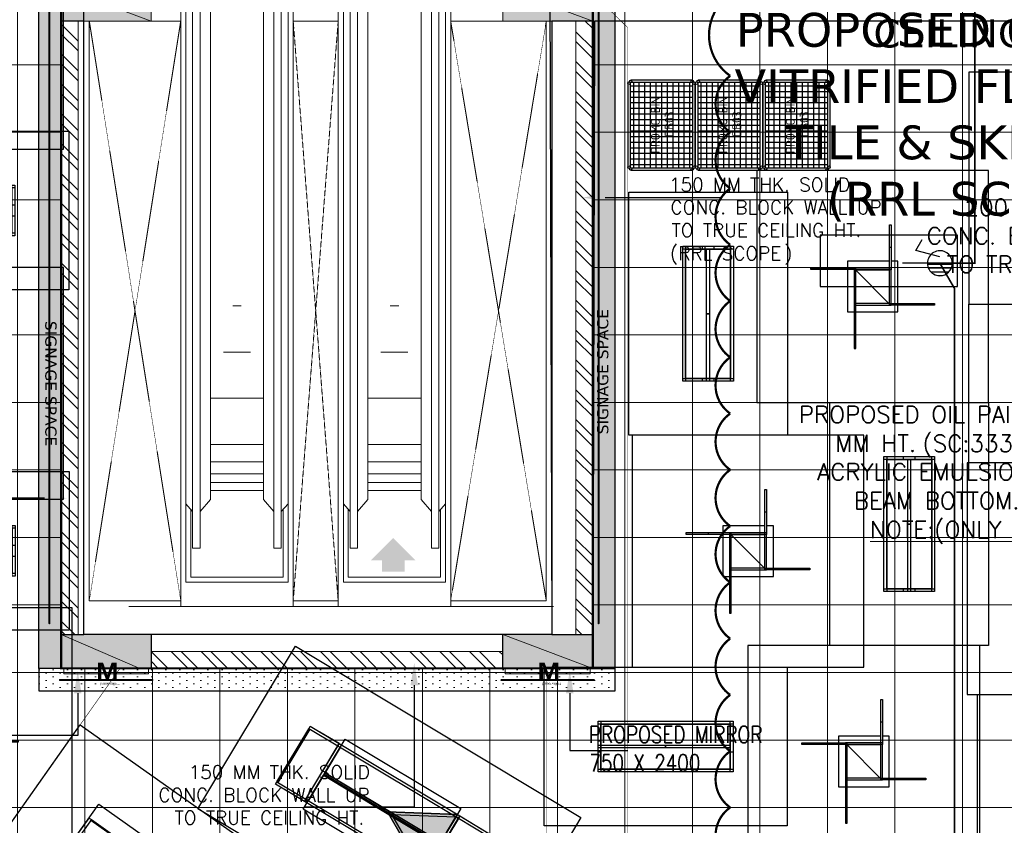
# Model space of a CAD drawing. Header units: millimetres. Extents: x 52937 to 262245, y 6619 to 63681.
# Tile 29 of 56: x 81905 to 90657, y 16546 to 23704. Entities that reach past the tile are written whole.
import ezdxf
from ezdxf.enums import TextEntityAlignment as Align

# ---------------------------------------------------------------- set-up
doc = ezdxf.new("R2010")
doc.units = ezdxf.units.MM
doc.linetypes.add('CONTINU', pattern=[0])
doc.linetypes.add('HIDDENX2', pattern=[0.75, 0.5, -0.25])
for name, color, linetype, lineweight in [('AL_F-SLAT-WALL', 8, 'Continuous', 15), ('COLUMN', 8, 'Continuous', 0), ('COUNTERS', 8, 'Continuous', 18), ('ESCALATOR', 8, 'Continuous', 5), ('FLOORING-WITH-HATCH', 8, 'Continuous', 20), ('GLASS', 8, 'Continuous', 25), ('HATCH', 8, 'Continuous', 5), ('SHAFTS', 8, 'HIDDENX2', 5), ('TEXT', 8, 'Continuous', 5), ('TROLLY-GUARD', 8, 'Continuous', 0), ('WALL-HATCH', 8, 'Continuous', 5), ('WALLS', 8, 'Continuous', 5)]:
    doc.layers.add(name, color=color, linetype=linetype, lineweight=lineweight)
for name, color, linetype in [('AREA', 8, 'Continuous'), ('ARROWS', 6, 'Continuous'), ('CLOUD-REVISIONS', 8, 'Continuous'), ('E-P D B -01', 211, 'Continuous'), ('E-U D B-01', 211, 'Continuous'), ('E-UPS-POINT', 4, 'Continuous'), ('F-PROMOBINS', 211, 'Continuous'), ('LEGEND-TABLE', 8, 'Continuous'), ('PORTAL', 8, 'Continuous'), ('RTL-FLOOR-FIXTURE', 8, 'Continuous')]:
    doc.layers.add(name, color=color, linetype=linetype)
doc.styles.add('A', font='arial.ttf', dxfattribs={"height": 15})
doc.styles.add('ARIAL', font='romans.shx', dxfattribs={"width": 0.8})
doc.styles.add('FIXTXT', font='iso.shx')
doc.styles.add('VERDANA', font='verdana.ttf')
pattern_1 = [(270, (-10519421.813, -1781447.46), (62.5, -31.25), [0, -62.5])]
pattern_2 = [(315, (-10519421.81, -1781447.46), (132.5825215, 132.5825215), []), (315, (-10519421.81, -1781535.85), (132.5825215, 132.5825215), [])]

# ---------------------------------------------------------------- blocks, each defined once
blk = doc.blocks.new('TROLLY')
at = {"layer": 'TROLLY-GUARD', "ltscale": 15}
for p, q in [((47.6, 4.4), (47.7, 826.8)), ((47.6, 4.4), (47.7, 826.8)), ((56.5, 826.7), (56.4, 4.4))]:
    blk.add_line(p, q, dxfattribs=at)
at = {"layer": 'TROLLY-GUARD'}
blk.add_lwpolyline([(156.4, 792.9), (156.4, 38.1), (106.4, 38.1), (106.4, 792.9)], close=True, dxfattribs=at)
at = {"layer": 'TROLLY-GUARD', "ltscale": 15}
for centre, start, end in [((52.1, 826.7), 359.55566, 179.55566), ((52, 4.4), 179.55566, 359.55566)]:
    blk.add_arc(centre, 4.4, start, end, dxfattribs=at)
at = {"layer": 'TEXT', "ltscale": 15, "insert": (20.8, 380.8), "char_height": 20, "width": 1964.729, "attachment_point": 5, "rotation": 90, "style": 'A'}
blk.add_mtext('Trolley Guard ', dxfattribs=at)
at = {"layer": 'TEXT', "insert": (131.5, 405.5), "char_height": 150, "attachment_point": 5, "rotation": 270, "style": 'A'}
blk.add_mtext_dynamic_manual_height_columns('\\pxt61;{\\fArial Black|b0|i0|c0|p34;M}', width=12100.678, gutter_width=1000, heights=[0], dxfattribs=at)
blk = doc.blocks.new('LIFT')
at = {"layer": 'ESCALATOR'}
for p, q in [((-73.67, -664.05), (-73.67, 405.95)), ((26.33, -664.05), (26.33, 405.95)), ((-63.1, -612.21), (-63.1, 354.11)), ((-56.52, -612.21), (-56.52, 354.11)), ((9.18, -612.21), (9.18, 354.11)), ((15.77, -612.21), (15.77, 354.11)), ((-69.04, -642.45), (-69.04, 314.15)), ((-47.34, -569.01), (-47.34, 310.91)), ((0, -569.01), (0, 310.91)), ((21.71, -642.45), (21.71, 314.15)), ((-27.46, -397), (-23.67, -397)), ((-19.88, -397), (-23.67, -397)), ((-35.67, -438.04), (-23.67, -438.04)), ((-11.67, -438.04), (-23.67, -438.04)), ((-47.34, -479.08), (-23.67, -479.08)), ((0, -479.08), (-23.67, -479.08)), ((-47.34, -520.12), (-23.67, -520.12)), ((0, -520.12), (-23.67, -520.12)), ((-47.34, -535.53), (-23.67, -535.53)), ((0, -535.53), (-23.67, -535.53)), ((-47.34, -546.33), (-23.67, -546.33)), ((0, -546.33), (-23.67, -546.33)), ((-47.34, -553.89), (-23.67, -553.89)), ((0, -553.89), (-23.67, -553.89)), ((-23.67, -561.16), (-47.34, -561.16)), ((-23.67, -561.16), (0, -561.16)), ((-63.1, -579.81), (-69.04, -572.82)), ((-56.52, -579.81), (-47.34, -569.01)), ((9.18, -579.81), (0, -569.01)), ((15.77, -579.81), (21.71, -572.82)), ((-64.72, -638.13), (-64.72, -577.9)), ((17.39, -638.13), (17.39, -577.9)), ((-63.1, -612.21), (-56.52, -612.21)), ((15.77, -612.21), (9.18, -612.21)), ((-64.72, -638.13), (-23.67, -638.13)), ((17.39, -638.13), (-23.67, -638.13)), ((-23.67, -642.45), (-69.04, -642.45)), ((-23.67, -642.45), (21.71, -642.45)), ((-73.67, -664.05), (-23.67, -664.05)), ((26.33, -664.05), (-23.67, -664.05))]:
    blk.add_line(p, q, dxfattribs=at)
blk = doc.blocks.new('PROMO-BIN-DB03')
at = {"layer": 'F-PROMOBINS'}
for points in [[(-400, 273.4), (-400, -273.4)], [(373.4, 300), (-373.4, 300)], [(-350, 278), (-350, -278)], [(-300, 278), (-300, -278)], [(-250, 278), (-250, -278)], [(-200, 278), (-200, -278)], [(-150, 278), (-150, -278)], [(-100, 278), (-100, -278)], [(-50, 278), (-50, -278)], [(0, 278), (0, -278)], [(50, 278), (50, -278)], [(100, 278), (100, -278)], [(150, 278), (150, -278)], [(200, 278), (200, -278)], [(250, 278), (250, -278)], [(300, 278), (300, -278)], [(350, 278), (350, -278)], [(400, -273.4), (400, 273.4)], [(378, 250), (-378, 250)], [(378, 200), (-378, 200)], [(378, 150), (-378, 150)], [(378, 100), (-378, 100)], [(378, 50), (-378, 50)], [(378, 0), (-378, 0)], [(378, -50), (-378, -50)], [(378, -100), (-378, -100)], [(378, -150), (-378, -150)], [(378, -200), (-378, -200)], [(378, -250), (-378, -250)], [(-373.4, -300), (373.4, -300)]]:
    blk.add_lwpolyline(points, dxfattribs=at)
blk.add_lwpolyline([(-378, -278), (378, -278), (378, 278), (-378, 278)], close=True, dxfattribs=at)
for centre in [(-389, 273.4), (-373.4, 289), (373.4, 289), (389, 273.4), (-389, -273.4), (389, -273.4), (-373.4, -289), (373.4, -289)]:
    blk.add_circle(centre, 11, dxfattribs=at)
at = {"layer": 'F-PROMOBINS', "style": 'FIXTXT'}
blk.add_text('PROMO BIN', height=80, dxfattribs=at).set_placement((0, 54.5), align=Align.MIDDLE_CENTER)
blk.add_attdef('BIN', text='', height=80, dxfattribs=at).set_placement((9.3, -69.1), align=Align.MIDDLE_CENTER)
blk = doc.blocks.new('RTL-HG')
blk.add_hatch(color=256).paths.add_polyline_path([(0, 20.5), (300, -525), (-300, -525)])
for p, q in [((-300, 700), (-300, 900)), ((300, 700), (300, 900)), ((0, 675), (0, -525)), ((-275, -525), (-300, -525)), ((275, -525), (300, -525))]:
    blk.add_line(p, q)
for points in [[(-300, 700), (-300, 1000), (-275, 1000), (-275, 700)], [(-275, 990), (-275, 1000), (275, 1000), (275, 990)], [(275, 700), (275, 1000), (300, 1000), (300, 700)], [(-362.5, -525), (-362.5, 675), (-12.5, 675), (-12.5, -525)], [(-300, -550), (-300, 700), (300, 700), (300, -550)], [(-300, -550), (-300, 700), (-275, 700), (-275, -550)], [(-275, 675), (-275, 700), (275, 700), (275, 675)], [(-12.5, 635), (-12.5, 675), (12.5, 675), (12.5, 635)], [(-12.5, 75), (-12.5, 675), (12.5, 675), (12.5, 75)], [(-12.5, 75), (-12.5, 675), (12.5, 675), (12.5, 75)], [(12.5, -525), (12.5, 675), (362.5, 675), (362.5, -525)], [(275, -550), (275, 700), (300, 700), (300, -550)], [(-12.5, 55), (-12.5, 95), (12.5, 95), (12.5, 55)], [(0, 20.5), (-300, -525), (-275, -525), (0, -25), (275, -525), (300, -525)], [(0, 20.5), (300, -525), (-300, -525)], [(-12.5, -525), (-12.5, 75), (12.5, 75), (12.5, -525)], [(-275, -550), (-275, -525), (275, -525), (275, -550)], [(-12.5, -525), (-12.5, -485), (12.5, -485), (12.5, -525)], [(-300, -1000), (-300, -550), (300.1, -550), (300.1, -1000)], [(-300, -850), (-300, -550), (-275, -550), (-275, -850)], [(275, -850), (275, -550), (300, -550), (300, -850)], [(-275, -850), (-275, -840), (275, -840), (275, -850)]]:
    blk.add_lwpolyline(points, close=True)
at = {"layer": 'RTL-FLOOR-FIXTURE'}
for p, q in [((-842.5, -1480), (-842.5, 1480)), ((-842.5, 1480), (842.5, 1480)), ((842.5, 1480), (842.5, -1480)), ((842.5, -1480), (-842.5, -1480))]:
    blk.add_line(p, q, dxfattribs=at)
blk = doc.blocks.new('RTL-SR')
for p, q in [((-600, 225), (600, 225)), ((-600, 200), (-600, 225)), ((-600, 225), (-575, 225)), ((-600, -225), (-600, 225)), ((600, 200), (-600, 200)), ((-575, 225), (-575, -225)), ((-575, 200), (575, 200)), ((-575, -200), (-575, 200)), ((575, 225), (600, 225)), ((575, -225), (575, 225)), ((575, 200), (575, -200)), ((600, 225), (600, 200)), ((600, 225), (600, -225)), ((-600, 50), (-575, 50)), ((-600, -50), (-600, 50)), ((-575, 50), (-575, -50)), ((-575, 12.5), (0, 12.5)), ((-575, -12.5), (-575, 12.5)), ((0, 12.5), (600, 12.5)), ((0, -12.5), (0, 12.5)), ((0, 12.5), (0, -12.5)), ((575, 50), (600, 50)), ((575, -50), (575, 50)), ((600, 50), (600, -50)), ((600, 12.5), (600, -12.5)), ((-575, -50), (-600, -50)), ((0, -12.5), (-575, -12.5)), ((600, -12.5), (0, -12.5)), ((600, -50), (575, -50)), ((-600, -200), (600, -200)), ((-600, -225), (-600, -200)), ((600, -225), (-600, -225)), ((-575, -225), (-600, -225)), ((575, -200), (-575, -200)), ((600, -225), (575, -225)), ((600, -200), (600, -225))]:
    blk.add_line(p, q)
at = {"layer": 'RTL-FLOOR-FIXTURE'}
for p, q in [((-1080, 705), (1080, 705)), ((-1080, -705), (-1080, 705)), ((1080, 705), (1080, -705)), ((1080, -705), (-1080, -705))]:
    blk.add_line(p, q, dxfattribs=at)
blk = doc.blocks.new('RTL-4W')
for points in [[(149.8, 362.6), (149.8, 562.6), (164.8, 562.6), (164.8, 362.6)], [(164.8, 177.6), (150.4, 177.6), (149.8, 177.6), (149.8, 237.6), (149.8, 362.6), (164.8, 362.6), (164.8, 237.6), (164.8, 177.6), (165.4, 177.6), (165.4, 162.6), (165, 162.6), (164.8, 162.6), (150.4, 162.6), (150.4, 177.6)], [(-350.3, 162.8), (-550.3, 162.8), (-550.3, 177.8), (-350.3, 177.8), (-224.6, 177.8), (-150.3, 177.8), (-150.3, 177.6), (-164.6, 177.6), (-164.6, 162.8), (-224.6, 162.8), (-350.3, 162.8), (-350.3, 177.8)], [(149.8, 237.6), (-224.6, 237.6), (-224.6, 177.8)], [(150.4, 158.4), (-149.6, 158.4), (-149.6, 162.6), (-149.6, 177.6), (-150.3, 177.6)], [(149.8, 177.6), (-149.6, 177.6)], [(225.4, -137.4), (225.4, 237.6), (164.8, 237.6)], [(-224.6, 162.8), (-224.6, -212.4), (-164.5, -212.4)], [(-164.6, 162.8), (-164.6, 162.6)], [(150.4, -152.4), (150.3, -152.4), (150, -152.4), (150, -152.5), (165, -152.5), (165, -152.4), (150.4, -152.4), (150.4, -141.6), (150.4, -137.4), (150.4, 158.4), (150.4, 162.6), (150, 162.6), (149.8, 162.6), (-149.6, 162.6), (-164.6, 162.6), (-164.6, -137.4), (-164.6, -152.4), (-164.6, -152.5), (-164.5, -152.5), (-164.5, -212.4), (-164.5, -337.5), (-149.5, -337.5), (-149.5, -212.4), (-149.5, -152.4), (-149.6, -152.4), (-149.6, -137.4), (-149.6, 158.4), (145.7, -137.4), (149.9, -141.6), (150.4, -141.6)], [(150.4, -137.4), (165.4, -137.4), (165.4, 162.6)], [(145.7, -137.4), (-149.6, -137.4), (-164.6, -137.4)], [(-164.6, -152.4), (-164.5, -152.4)], [(-149.5, -152.4), (150, -152.4)], [(-149.5, -212.4), (225.4, -212.4), (225.4, -152.4)], [(165.4, -152.4), (165, -152.4)], [(350.3, -137.4), (550.3, -137.4), (550.3, -152.4), (350.3, -152.4)], [(-164.5, -337.5), (-164.5, -537.5), (-149.5, -537.5), (-149.5, -337.5)]]:
    blk.add_lwpolyline(points)
for points in [[(-149.6, -152.4), (-164.5, -152.4), (-164.5, -152.5), (-149.6, -152.5)], [(165.4, -152.4), (165.4, -137.4), (225.4, -137.4), (350.3, -137.4), (350.3, -152.4), (225.4, -152.4)]]:
    blk.add_lwpolyline(points, close=True)
at = {"layer": 'RTL-FLOOR-FIXTURE'}
for p, q in [((1030.3, 1042.6), (-1030.3, 1042.6)), ((-1030.3, 1042.6), (-1030.3, -1017.5)), ((1030.3, -1017.5), (1030.3, 1042.6)), ((-1030.3, -1017.5), (1030.3, -1017.5))]:
    blk.add_line(p, q, dxfattribs=at)
blk = doc.blocks.new('6A UPS POINT')
at = {"layer": 'E-UPS-POINT'}
h = blk.add_hatch(dxfattribs=at)
h.set_pattern_fill('_USER', color=6, scale=40.02075, angle=90, style=0, pattern_type=0)
h.set_pattern_definition([(90, (-12463.57, -36874.51), (-40.02075, 0), [])])
h.paths.add_polyline_path([(0, 133, 0.414214), (-133, 0, 0.414214), (0, -133)])
at = {"layer": 'E-UPS-POINT', "color": 40, "flags": 128}
for points in [[(0, -133), (0, 400)], [(67, 0), (136, 258), (251, 191)]]:
    blk.add_lwpolyline(points, dxfattribs=at)
blk.add_lwpolyline([(-133, 0, 1), (133, 0, 1)], format="xyb", close=True, dxfattribs=at)

msp = doc.modelspace()

# ---------------------------------------------------------------- hatches: boundary and pattern name
at = {"layer": 'COLUMN'}
for points in [[(83073.6, 23990.4), (83073.6, 23690.4), (82273.7, 23690.4), (82273.7, 23990.4)], [(86198.6, 23690.4), (86198.6, 23990.4), (86998.6, 23990.4), (86998.6, 23690.4)], [(82273.8, 18240.4), (82273.8, 17940.4), (83073.6, 17940.4), (83073.6, 18240.4)], [(86198.8, 17940.4), (86198.8, 18240.4), (86998.8, 18240.4), (86998.8, 17940.4)]]:
    msp.add_hatch(color=256, dxfattribs=at).paths.add_polyline_path(points)
at = {"layer": 'FLOORING-WITH-HATCH', "linetype": 'CONTINU'}
h = msp.add_hatch(dxfattribs=at)
h.set_pattern_fill('_USER', color=8, scale=600, style=0, double=1, pattern_type=0)
h.set_pattern_definition([(0, (69884.6, 45503.13), (0, 600), []), (90, (69884.6, 45503.13), (-600, 4e-14), [])])
h.paths.add_polyline_path([(87198.6, 29439.8), (86998.8, 29439.8), (86998.8, 17940.4), (82273.8, 17940.4), (82273.6, 29739.8), (82843.6, 29739.8), (82843.6, 31169.8), (85103.6, 31169.8), (85103.6, 29739.8), (87198.6, 29739.8)], flags=16)
h.paths.add_polyline_path([(71848.6, 44614.6), (72148.6, 44614.6), (72148.6, 43914.6), (71848.6, 43914.6)], flags=16)
h.paths.add_polyline_path([(77548.7, 44615.1), (77848.7, 44615.1), (77848.7, 43915.1), (77548.7, 43915.1)], flags=16)
h.paths.add_polyline_path([(83298.7, 44614.6), (83598.7, 44614.6), (83598.7, 43914.6), (83298.7, 43914.6)], flags=16)
h.paths.add_polyline_path([(83298.7, 40665.4), (83598.7, 40665.4), (83598.7, 39965.4), (83298.7, 39965.4)], flags=16)
h.paths.add_polyline_path([(77548.7, 40665.4), (77848.7, 40665.4), (77848.7, 39965.4), (77548.7, 39965.4)], flags=16)
h.paths.add_polyline_path([(71848.6, 40664.8), (72148.6, 40664.8), (72148.6, 39949.8), (71848.6, 39949.8)], flags=16)
h.paths.add_polyline_path([(77848.7, 35465.4), (77848.7, 34765.4), (77548.7, 34765.4), (77548.7, 35465.4)], flags=16)
h.paths.add_polyline_path([(83298.7, 35465.4), (83598.7, 35465.4), (83598.7, 34965.4), (83298.7, 34965.4)], flags=16)
h.paths.add_polyline_path([(77898.6, 29739.8), (77898.6, 29439.8), (77298.6, 29439.8), (77298.6, 29739.8)], flags=16)
h.paths.add_polyline_path([(72148.6, 29439.8), (71848.6, 29439.8), (71848.6, 30039.8), (72148.6, 30039.8)], flags=17)
h.paths.add_polyline_path([(68798.7, 30139.8), (69098.7, 30139.8), (69098.7, 29439.8), (68798.7, 29439.8)], flags=16)
h.paths.add_polyline_path([(86998.6, 12490.4), (86998.6, 12190.4), (86258.6, 12190.4), (86258.6, 12490.4)], flags=16)
h.paths.add_polyline_path([(71848.6, 37485.9), (71848.6, 38385.9), (73348.6, 38385.9), (73348.6, 37485.9)], flags=16)
h.paths.add_polyline_path([(70878.6, 40179.8), (71848.6, 40179.8), (71848.6, 40664.8), (72148.6, 40664.8), (72148.6, 39949.8), (70878.6, 39954.7), (68248.8, 39964.8), (68248.4, 35415.8), (71548.6, 35416), (72448.6, 35360.9), (72148.6, 35360.9), (72148.6, 34865.4), (71848.6, 34865.4), (71848.6, 35214.8), (65167.2, 35214.8), (67766.7, 29589.6), (74943.8, 29589.6), (74943.8, 26014.8), (76373.6, 26014.8), (76373.6, 26164.8), (76877.5, 26164.8), (76873.6, 23664.8), (76823.6, 23664.8), (76823.6, 20520.3), (76873.6, 20520.3), (76873.6, 19920.3), (76823.6, 19920.3), (76823.6, 16651.8), (78576, 15414), (78635.5, 15498), (79043.6, 15209.1), (78986.7, 15128.8), (82255.2, 12815.3), (82314.1, 12898.4), (82640.6, 12667.3), (82582, 12584.5), (86437.3, 9861.3), (86493.1, 9940.1), (86819.5, 9709), (86766.6, 9634.1), (90398.8, 7063.1), (90422.8, 7097.1), (90708.6, 6895.2), (90708.6, 12429.7), (92958.6, 12429.7), (93254.1, 33285.6), (86771.8, 33285.2), (86771.8, 45844.8), (69885.3, 45503.5), (69885.8, 42889.8), (70878.6, 42889.8)])
at = {"layer": 'HATCH'}
h = msp.add_hatch(dxfattribs=at)
h.set_pattern_fill('DOTS', color=256, scale=1000, angle=270)
h.set_pattern_definition(pattern_1)
h.paths.add_polyline_path([(82073.6, 29739.8), (82273.8, 29739.8), (82273.8, 17940.4), (82073.6, 17940.4)])
h = msp.add_hatch(dxfattribs=at)
h.set_pattern_fill('DOTS', color=256, scale=1000, angle=270)
h.set_pattern_definition(pattern_1)
h.paths.add_polyline_path([(82073.6, 29739.8), (82273.8, 29739.8), (82273.8, 17940.4), (82073.6, 17940.4)])
h = msp.add_hatch(dxfattribs=at)
h.set_pattern_fill('DOTS', color=256, scale=1000, angle=270)
h.set_pattern_definition(pattern_1)
h.paths.add_polyline_path([(87198.6, 29439.8), (86998.8, 29439.8), (86998.8, 17940.4), (87198.6, 17940.4)])
h = msp.add_hatch(dxfattribs=at)
h.set_pattern_fill('DOTS', color=256, scale=1000, angle=270)
h.set_pattern_definition(pattern_1)
h.paths.add_polyline_path([(87198.6, 29439.8), (86998.8, 29439.8), (86998.8, 17940.4), (87198.6, 17940.4)])
msp.add_hatch(color=256, dxfattribs=at).paths.add_polyline_path([(85425, 18899.3), (85327.6, 18899.3), (85327.6, 18798.5), (85124.1, 18798.5), (85124.1, 18899.3), (85026.6, 18899.3), (85225.8, 19098.5)])
h = msp.add_hatch(dxfattribs=at)
h.set_pattern_fill('DOTS', color=256, scale=1000, angle=270)
h.set_pattern_definition(pattern_1)
h.paths.add_polyline_path([(87198.6, 17940.4), (82073.6, 17940.4), (82073.6, 17740.4), (87198.6, 17740.4)])
h = msp.add_hatch(dxfattribs=at)
h.set_pattern_fill('DOTS', color=256, scale=1000, angle=270)
h.set_pattern_definition(pattern_1)
h.paths.add_polyline_path([(87198.6, 17940.4), (82073.6, 17940.4), (82073.6, 17740.4), (87198.6, 17740.4)])
at = {"layer": 'WALL-HATCH'}
h = msp.add_hatch(dxfattribs=at)
h.set_pattern_fill('ANSI32', color=256, scale=500, angle=270, style=0)
h.set_pattern_definition(pattern_2)
h.paths.add_polyline_path([(82273.8, 23690.4), (82423.7, 23690.4), (82423.7, 18240.4), (82273.8, 18240.4)])
h = msp.add_hatch(dxfattribs=at)
h.set_pattern_fill('ANSI32', color=256, scale=500, angle=270, style=0)
h.set_pattern_definition(pattern_2)
h.paths.add_polyline_path([(86998.6, 23690.4), (86848.6, 23690.4), (86848.6, 18240.9), (86998.6, 18240.9)])
h = msp.add_hatch(dxfattribs=at)
h.set_pattern_fill('ANSI32', color=256, scale=500, angle=270, style=0)
h.set_pattern_definition(pattern_2)
h.paths.add_polyline_path([(83073.6, 17940.4), (86198.8, 17940.4), (86198.8, 18090.4), (83073.6, 18090.4)])

# ---------------------------------------------------------------- linework, layer by layer
at = {"layer": 'AREA'}
for points in [[(82273.6, 29739.8), (86998.6, 29739.8), (86998.8, 17940.4), (82273.8, 17940.4)], [(82273.8, 17940.4), (86998.2, 17940.6), (86998.6, 29739.8), (82273.8, 29739.8)]]:
    msp.add_lwpolyline(points, close=True, dxfattribs=at)
msp.add_lwpolyline([(92988.6, 12429.7), (93145.2, 23691.1), (87013.3, 23689.7), (86998.8, 17940.4), (82273.8, 17940.4), (82280.6, 27070.4), (76873.6, 27070.4), (76949.2, 16567.9), (78588.5, 15422.1)], dxfattribs=at)
at = {"layer": 'AREA', "const_width": 5}
for points in [[(82795.9, 17939.2), (80727.6, 15011), (79799.3, 15666.6), (79276.1, 14925.8), (78991.9, 15126.3), (79050.5, 15209), (78635.7, 15497.9), (78576, 15414), (76949.2, 16567.9), (76878.7, 27072.2), (79326.5, 27072.2), (79326.5, 27070.4), (82273.6, 27070.4), (82273.6, 17940.4), (82795.9, 17939.2)], [(82967.4, 12317), (84075.5, 13936.5), (86590.9, 12490.4), (86590.9, 17939.2), (86998.2, 17940.6), (86998.7, 23690.4), (93145.2, 23690.4), (92988.6, 12429.7), (90708.6, 12429.7), (90708.6, 9087.5), (90638.8, 9087.6), (90638.8, 8690.1), (90638.5, 8687.6), (90708.6, 8687.5), (90708.6, 6900), (90422.8, 7097.1), (90399, 7063), (86773.3, 9634.1), (86819.5, 9709), (86495.3, 9943.3), (86437.3, 9861.3), (82967.4, 12317)], [(79277, 14927.1), (79799.3, 15666.6), (80727.6, 15011), (82795.9, 17939.2), (86590.9, 17939.2), (86590.9, 12490.4), (84075.5, 13936.5), (82967.4, 12317), (82584.5, 12588.1), (82641.3, 12666.7), (82320.8, 12898.4), (82258.2, 12819.4), (79276.1, 14925.8)]]:
    msp.add_lwpolyline(points, dxfattribs=at)
at = {"layer": 'ARROWS'}
for points in [[(87109.6, 22123.5), (88138.1, 22123.5)], [(82124.2, 19452), (81095.7, 19452)], [(82420.7, 17719), (82420.7, 17342.5), (81513.7, 17342.5)], [(86794.7, 17719.5), (86794.7, 17212), (87309.7, 17212)]]:
    msp.add_lwpolyline(points, dxfattribs=at)
at = {"layer": 'ARROWS', "elevation": 0}
msp.add_lwpolyline([(85412.2, 17790.4), (85412.2, 16708), (84432.7, 16708)], dxfattribs=at)
at = {"layer": 'ARROWS'}
for points in [[(87109.6, 22090.2), (86909.6, 22123.5), (87109.6, 22156.9)], [(82124.2, 19485.4), (82324.2, 19452), (82124.2, 19418.7)], [(85378.9, 17790.4, 0), (85412.2, 17990.4, 0), (85445.5, 17790.4, 0)], [(82387.4, 17719), (82420.7, 17919), (82454, 17719)], [(86761.4, 17719.5), (86794.7, 17919.5), (86828, 17719.5)]]:
    msp.add_solid(points, dxfattribs=at)
at = {"layer": 'CLOUD-REVISIONS', "const_width": 20}
msp.add_lwpolyline([(88220.7, 16204.4, -0.520567), (88220.7, 16704.4, -0.520567), (88220.7, 17204.4, -0.520567), (88220.7, 17704.4, -0.520567), (88220.7, 18204.4, -0.520567), (88220.7, 18704.4, -0.520567), (88220.7, 19204.4, -0.520567), (88220.7, 19704.4, -0.520567), (88220.7, 20204.4, -0.520567), (88220.7, 20704.4, -0.520567), (88220.7, 21204.4, -0.520567), (88220.7, 21704.4, -0.520567), (88220.7, 22204.4, -0.520567), (88220.7, 22704.4, -0.520567), (88220.7, 23204.4, -0.520567), (88220.7, 23927.6, -0.520567)], format="xyb", dxfattribs=at)
at = {"layer": 'COLUMN'}
for p, q in [((82273.7, 23990.4), (83073.6, 23690.4)), ((86198.6, 23990.4), (86998.6, 23690.4)), ((82273.8, 18240.4), (82973.8, 17940.4)), ((86198.8, 18240.4), (86998.8, 17940.4))]:
    msp.add_line(p, q, dxfattribs=at)
msp.add_lwpolyline([(82473.6, 18240.4), (82473.6, 29739.5), (86598.6, 29739.8), (86636.1, 18240.4), (82473.6, 18240.4)], dxfattribs=at)
msp.add_lwpolyline([(82473.6, 18240.4), (82473.6, 29739.5), (86598.6, 29739.8), (86636.1, 18240.4), (82473.6, 18240.4)], dxfattribs=at)
msp.add_lwpolyline([(82473.6, 18240.4), (82473.6, 29739.5), (86598.6, 29739.8), (86636.1, 18240.4), (82473.6, 18240.4)], dxfattribs=at)
for points in [[(83073.6, 23990.4), (83073.6, 23690.4), (82273.7, 23690.4), (82273.7, 23990.4)], [(86198.6, 23690.4), (86198.6, 23990.4), (86998.6, 23990.4), (86998.6, 23690.4)], [(83073.6, 17940.4), (83073.6, 18240.4), (82273.8, 18240.4), (82273.8, 17940.4)], [(86198.8, 17940.4), (86198.8, 18240.4), (86998.8, 18240.4), (86998.8, 17940.4)]]:
    msp.add_lwpolyline(points, close=True, dxfattribs=at)
at = {"layer": 'COUNTERS'}
for p, q in [((82473.6, 18490.4), (82473.6, 23690.4)), ((82523.6, 23690.4), (82523.6, 18540.4)), ((83073.6, 23690.4), (83336.1, 23690.4)), ((84736.1, 23690.4), (84336.1, 23690.4)), ((86198.6, 23690.4), (85736.1, 23690.4)), ((86586.1, 23690.4), (86586.1, 18540.4)), ((86636.1, 23690.4), (86636.1, 18490.4)), ((82523.6, 18540.4), (83336.1, 18540.4)), ((86636.1, 18490.4), (82873.8, 18490.4)), ((84736.1, 18540.4), (84336.1, 18540.4)), ((84736.1, 18490.4), (84336.1, 18490.4)), ((85736.1, 18540.4), (86586.1, 18540.4)), ((85748.8, 18490.4), (86648.8, 18490.4))]:
    msp.add_line(p, q, dxfattribs=at)
at = {"layer": 'E-P D B -01', "color": 2, "linetype": 'ByBlock', "const_width": 5}
msp.add_lwpolyline([(87104.1, 12334), (87307.5, 12564.5), (87307.5, 23635.8), (87104.2, 23833.7), (87104.2, 24190.9)], dxfattribs=at)
at = {"layer": 'E-U D B-01', "color": 3, "const_width": 15}
msp.add_lwpolyline([(79854.2, 17958.5), (79854.2, 17657.5), (79572.7, 17434), (79852.9, 17434), (79852.9, 11759.2), (88418.5, 11759.2), (88708.6, 12040.2), (88708.6, 11752.3), (90215.3, 11752.3), (90215.3, 21314.7), (90084.5, 21540.2), (90394.6, 21540.2), (90394.6, 30661.8), (90101.6, 30943.2)], dxfattribs=at)
at = {"layer": 'E-UPS-POINT', "color": 3, "elevation": 0}
msp.add_lwpolyline([(90242.3, 21787.9), (89020, 21787.9), (89020, 21332.9), (90242.3, 21332.9)], close=True, dxfattribs=at)
at = {"layer": 'FLOORING-WITH-HATCH', "color": 8, "linetype": 'Continuous', "const_width": 20}
msp.add_lwpolyline([(82273.8, 17940.4), (86998.8, 17940.4), (86998.8, 29439.8), (87198.6, 29439.8), (87198.6, 29739.8), (85103.6, 29739.8), (85103.6, 31169.8), (82843.6, 31169.8), (82843.6, 29739.8), (82273.6, 29739.8)], close=True, dxfattribs=at)
at = {"layer": 'HATCH'}
for points in [[(82165, 18341.4), (82165, 29296.1, -1), (82173.8, 29296.1), (82173.8, 18341.4, -1)], [(87055.5, 18341.4), (87055.5, 29296.1, 1), (87046.7, 29296.1), (87046.7, 18341.4, 1)]]:
    msp.add_lwpolyline(points, format="xyb", close=True, dxfattribs=at)
at = {"layer": 'LEGEND-TABLE'}
msp.add_lwpolyline([(82473.6, 29739.5), (86598.6, 29739.8), (86636.1, 18240.4), (82473.6, 18240.4)], close=True, dxfattribs=at)
msp.add_lwpolyline([(86998.6, 23990.4), (86998.6, 23690.4), (86636.1, 23690.4), (86636.1, 18490.4), (86635.3, 18490.4), (86636.1, 18240.4), (86998.8, 18240.4), (86998.8, 17940.4), (86198.8, 17940.4), (86198.8, 18240.4), (83073.6, 18240.4), (83073.6, 17940.4), (82273.8, 17940.4), (82273.8, 18240.4), (82473.6, 18240.4), (82473.6, 23690.4), (82273.7, 23690.4), (82273.7, 23990.4)], dxfattribs=at)
at = {"layer": 'PORTAL'}
for points in [[(82073.6, 29739.8), (82273.8, 29739.8), (82273.8, 17940.4), (82073.6, 17940.4)], [(82073.6, 29739.8), (82273.8, 29739.8), (82273.8, 17940.4), (82073.6, 17940.4)], [(87198.6, 29439.8), (86998.8, 29439.8), (86998.8, 17940.4), (87198.6, 17940.4)], [(87198.6, 29439.8), (86998.8, 29439.8), (86998.8, 17940.4), (87198.6, 17940.4)], [(87198.6, 17940.4), (82073.6, 17940.4), (82073.6, 17740.4), (87198.6, 17740.4)], [(87198.6, 17940.4), (82073.6, 17940.4), (82073.6, 17740.4), (87198.6, 17740.4)]]:
    msp.add_lwpolyline(points, close=True, dxfattribs=at)
at = {"layer": 'SHAFTS'}
for p, q in [((82523.6, 23690.4), (83336.1, 18540.4)), ((82523.6, 18540.4), (83336.1, 23690.4)), ((84736.1, 23690.4), (84336.1, 18540.4)), ((84736.1, 18540.4), (84336.1, 23690.4)), ((85736.1, 23690.4), (86586.1, 18540.4)), ((85736.1, 18540.4), (86586.1, 23690.4))]:
    msp.add_line(p, q, dxfattribs=at)
at = {"layer": 'WALLS'}
for points in [[(82273.8, 23690.4), (82423.7, 23690.4), (82423.7, 18240.4), (82273.8, 18240.4)], [(86998.6, 23690.4), (86848.6, 23690.4), (86848.6, 18240.9), (86998.6, 18240.9)], [(83073.6, 17940.4), (86198.8, 17940.4), (86198.8, 18090.4), (83073.6, 18090.4)]]:
    msp.add_lwpolyline(points, close=True, dxfattribs=at)

# ---------------------------------------------------------------- block references
at = {"layer": 'AL_F-SLAT-WALL'}
ref = msp.add_blockref('PROMO-BIN-DB03', (87609.8, 22766.7), dxfattribs=dict(at, rotation=90))
ref.add_attrib('BIN', 'DB03', dxfattribs={"height": 80, "rotation": 90, "style": 'FIXTXT'}).set_placement((87678.9, 22776), align=Align.MIDDLE_CENTER)
ref = msp.add_blockref('PROMO-BIN-DB03', (88209.8, 22766.7), dxfattribs=dict(at, rotation=90))
ref.add_attrib('BIN', 'DB03', dxfattribs={"height": 80, "rotation": 90, "style": 'FIXTXT'}).set_placement((88278.9, 22776), align=Align.MIDDLE_CENTER)
ref = msp.add_blockref('PROMO-BIN-DB03', (88809.8, 22766.7), dxfattribs=dict(at, rotation=90))
ref.add_attrib('BIN', 'DB03', dxfattribs={"height": 80, "rotation": 90, "style": 'FIXTXT'}).set_placement((88878.9, 22776), align=Align.MIDDLE_CENTER)
at = {"layer": 'E-UPS-POINT', "color": 5, "extrusion": (5.95735e-08, -4.51099e-08, 1), "xscale": 0.8333333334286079, "yscale": 0.8333333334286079, "zscale": 0.8333333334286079, "rotation": 89.83052751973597}
msp.add_blockref('6A UPS POINT', (90084.5, 21540.2, 0), dxfattribs=at)
at = {"layer": 'GLASS', "yscale": 10, "zscale": 10}
for p, xscale in [((83599.4, 25130.9), -10), ((85472.8, 25130.9), 10)]:
    msp.add_blockref('LIFT', p, dxfattribs=dict(at, xscale=xscale))
at = {"layer": 'RTL-FLOOR-FIXTURE'}
for p in [(81263.8, 23569.5), (91371.2, 22194.4), (89486.6, 21320), (81263.8, 20459.8), (88379, 18968.4), (88379, 18968.4), (91356.1, 18724.2), (81341.6, 17436.4), (89409.2, 17101.5)]:
    msp.add_blockref('RTL-4W', p, dxfattribs=at)
for name, p, rotation in [('RTL-SR', (81260.6, 22008.9), 180.000000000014), ('RTL-SR', (88023.9, 21091), 270.000000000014), ('RTL-SR', (91420.9, 20471.8), 180.000000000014), ('RTL-SR', (89811.9, 19222.5), 270.000000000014), ('RTL-SR', (81263.8, 18985.5), 180.000000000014), ('RTL-HG', (85190.9, 16654.3), 59.04590500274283), ('RTL-SR', (87645.7, 17245.9), 180.000000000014), ('RTL-SR', (91497.6, 17001.7), 180.000000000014), ('RTL-HG', (82276.3, 15743.2), 144.7649047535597)]:
    msp.add_blockref(name, p, dxfattribs=dict(at, rotation=rotation))
at = {"layer": 'TEXT', "rotation": 89.99999999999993}
for p in [(83089.2, 17784), (87014.3, 17784)]:
    msp.add_blockref('TROLLY', p, dxfattribs=at)

# ---------------------------------------------------------------- texts
at = {"layer": 'TEXT', "style": 'ARIAL'}
for s, p in [('150 MM THK. SOLID', (87676.7, 22178.6)), ('CONC. BLOCK WALL UP', (87689.8, 21976.1)), ('TO TRUE CEILING HT.', (87699.1, 21773.6)), ('(', (87684.5, 21568.2)), ('RRL SCOPE', (87759.4, 21568.2)), (')', (88700.7, 21568.2))]:
    msp.add_text(s, height=120, dxfattribs=at).set_placement(p)
for s, height, p in [('200 MM THK. SOLID', 150, (90304.2, 21961.5)), ('CONC. BLOCK WALL UP', 150, (89968, 21708.4)), ('TO TRUE CEILING HT.', 150, (90147, 21455.3)), ('PROPOSED OIL PAINT UP TO 1200', 150, (88831.2, 20121.2)), ('MM HT.', 150, (89153.6, 19864.4)), ('(SC:3339531)', 150, (89931.1, 19864.4)), ('ACRYLIC EMULSION PAINT UPTO', 150, (88994.4, 19611.3)), ('BEAM BOTTOM.', 150, (89320.4, 19354.5)), ('%%UNOTE:(ONLY FOR FOH AREA', 150, (89463.6, 19097.8)), ('150 MM THK. SOLID', 120, (83406.9, 16958.1)), ('CONC. BLOCK WALL UP', 120, (83138, 16755.6)), ('TO TRUE CEILING HT.', 120, (83281.1, 16553.1))]:
    msp.add_text(s, height=height, rotation=360, dxfattribs=at).set_placement(p)
at = {"layer": 'TEXT', "style": 'ARIAL', "width": 0.8}
for s, p in [('PROPOSED MIRROR', (86964.6, 17278)), ('750 X 2400', (86968.3, 17024.9))]:
    msp.add_text(s, height=150, rotation=360, dxfattribs=at).set_placement(p)
at = {"layer": 'TEXT', "color": 8, "insert": (90180.2, 24124), "char_height": 250, "width": 1440.21, "attachment_point": 2, "rotation": 0.00211, "style": 'VERDANA'}
msp.add_mtext('\\pxqc;{\\C0;TRUE \\PCEILING}', dxfattribs=at)
at = {"layer": 'TEXT', "color": 8, "insert": (90396.7, 23764.1), "char_height": 300, "width": 4484.464, "attachment_point": 2, "style": 'VERDANA'}
msp.add_mtext('{\\C0;PROPOSED 600X600 \\PVITRIFIED FLOORING \\PTILE & SKIRTING\\P(\\C1;RRL SCOPE\\C0;) }', dxfattribs=at)
at = {"layer": 'TEXT', "char_height": 100, "width": 1295.062, "attachment_point": 9, "style": 'ARIAL'}
for insert, rotation in [((82130.5, 19732.4), 270), ((82130.5, 19732.4), 270), ((87139, 21314.9), 90), ((87139, 21314.9), 90)]:
    msp.add_mtext('\\pxql;{\\fVerdana|b0|i0|c0|p34;\\W1;SIGNAGE SPACE}', dxfattribs=dict(at, insert=insert, rotation=rotation))

doc.saveas('drawing.dxf')
